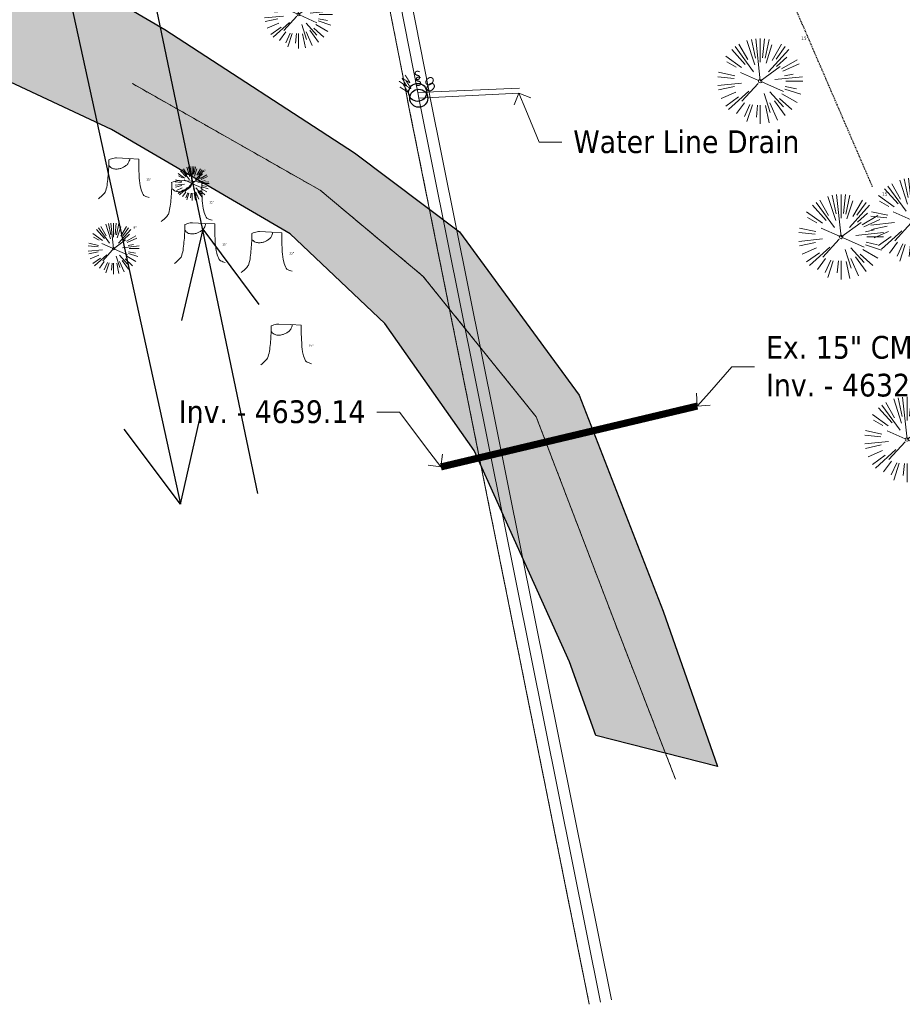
# Model space of a CAD drawing. Header units: feet. Extents: x 1134296 to 1140710, y 647902 to 651315.
# Tile 64 of 256: x 1134756 to 1134912, y 648010 to 648184. Entities that reach past the tile are written whole.
import ezdxf
from ezdxf import colors
from ezdxf.entities.mleader import LeaderData, LeaderLine
from ezdxf.enums import TextEntityAlignment as Align
from ezdxf.lldxf.tags import DXFTag
from ezdxf.math import Vec2, Vec3

# ---------------------------------------------------------------- set-up
doc = ezdxf.new("R2010")
doc.units = ezdxf.units.FT
doc.header["$MEASUREMENT"] = 0
for name, pattern in [('CENTER2', [1.125, 0.75, -0.125, 0.125, -0.125]), ('DIVIDE2', [0.625, 0.25, -0.125, 0, -0.125, 0, -0.125]), ('PHANTOM2', [1.25, 0.625, -0.125, 0.125, -0.125, 0.125, -0.125])]:
    doc.linetypes.add(name, pattern=pattern)
for name, color, linetype in [('C-PRKG-ASPH', 8, 'Continuous'), ('C-UTIL-WATER-MEP', 7, 'WATER (.5x)'), ('G-TEXT-ST02', 2, 'Continuous'), ('G-XREF', 7, 'Continuous'), ('V-FLOOD-PLAIN', 2, 'DIVIDE2'), ('V-PVMT-ASPH', 111, 'Continuous'), ('V-UTIL-WATR-STRC', 8, 'Continuous')]:
    doc.layers.add(name, color=color, linetype=linetype)
doc.layers.add('V-ANNO-TEXT', color=7, linetype='Continuous', lineweight=13, plot=False)
doc.layers.add('V-PVMT-CNTR', color=8, linetype='Continuous', lineweight=5, plot=False)
for name, color, linetype, lineweight in [('V-PVMT-HTCH-ASPH', 8, 'Continuous', 13), ('V-SITE-VEGE', 8, 'Continuous', 18), ('V-SITE-VEGE-TEXT', 8, 'Continuous', 18), ('V-UTIL-STRM-LINE', 8, 'STORM (.5x)', 15), ('V-UTIL-WATR-LINE', 8, 'WATER', 15)]:
    doc.layers.add(name, color=color, linetype=linetype, lineweight=lineweight)
doc.styles.add('SEI-Dim & Leader', font='tahoma.ttf')
doc.styles.get("Standard").update_dxf_attribs({"font": 'arial.ttf'})
tags = doc.linetypes.add('STORM (.5x)', pattern='A,0.75,-0.2,["SD",Standard,S=0.08,R=0,X=-0.1,Y=-0.04],-0.15', length=1.1).pattern_tags.tags
tags[6] = DXFTag(74, 10)
tags = doc.linetypes.add('WATER', pattern='A,1.5,-0.2,["W",Standard,S=0.08,R=0,X=-0.1,Y=-0.04],-0.05', length=1.75).pattern_tags.tags
tags[6] = DXFTag(74, 10)
tags = doc.linetypes.add('WATER (.5x)', pattern='A,0.75,-0.2,["W",Standard,S=0.08,R=0,X=-0.1,Y=-0.04],-0.05', length=1).pattern_tags.tags
tags[6] = DXFTag(74, 10)

# ---------------------------------------------------------------- blocks, each defined once
blk = doc.blocks.new('V-UTIL-WATR-Water Shutoff')
blk.add_circle((0, 0), 0.04)
at = {"style": 'SEI-Dim & Leader'}
blk.add_text('S', height=0.04, dxfattribs=at).set_placement((-0.0014, 0.0552), align=Align.CENTER)
for s, rotation, p in [('W', 45, (-0.0414, 0.0352)), ('O', 315, (0.0386, 0.0352))]:
    blk.add_text(s, height=0.04, rotation=rotation, dxfattribs=at).set_placement(p, align=Align.CENTER)
blk = doc.blocks.new('*U860', base_point=(1134826.363, 648170.821))
at = {"xscale": 39.73102651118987, "yscale": 39.73102651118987, "zscale": 39.73102651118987}
blk.add_blockref('V-UTIL-WATR-Water Shutoff', (1134826.363, 648170.821), dxfattribs=at)
blk = doc.blocks.new('*U861', base_point=(1134826.551, 648169.775))
at = {"xscale": 39.73102651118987, "yscale": 39.73102651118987, "zscale": 39.73102651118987}
blk.add_blockref('V-UTIL-WATR-Water Shutoff', (1134826.551, 648169.775), dxfattribs=at)
blk = doc.blocks.new('V-SITE-VEGE-Coniferious Tree 2')
at = {"color": 0, "linetype": 'ByBlock'}
for p, q in [((-0.063, 0.193), (-0.155, 0.476)), ((-0.057, 0.27), (-0.104, 0.489)), ((0, 0.003), (-0.052, 0.497)), ((0, 0.222), (0, 0.5)), ((0.029, 0.275), (0.052, 0.497)), ((0.057, 0.269), (0.104, 0.489)), ((-0.176, 0.195), (-0.335, 0.372)), ((-0.079, 0.109), (-0.294, 0.405)), ((-0.146, 0.253), (-0.25, 0.433)), ((0.069, 0.211), (0.138, 0.426)), ((0.098, 0.109), (0.335, 0.372)), ((0.139, 0.241), (0.25, 0.433)), ((0.187, 0.257), (0.294, 0.405)), ((-0.22, 0.16), (-0.405, 0.294)), ((0.192, 0.173), (0.312, 0.281)), ((0.249, 0.144), (0.433, 0.25)), ((-0.284, 0.164), (-0.393, 0.227)), ((-0.001, -0.001), (0.235, 0.171)), ((0.266, 0.118), (0.457, 0.203)), ((-0.306, 0.032), (-0.497, 0.052)), ((-0.296, 0.063), (-0.489, 0.104)), ((-0.02, 0.009), (-0.232, 0.103)), ((0.173, 0.018), (0.497, 0.052)), ((0.287, 0.061), (0.388, 0.083)), ((0.302, 0), (0.5, 0)), ((-0.218, -0.023), (-0.497, -0.052)), ((-0.302, -0.064), (-0.489, -0.104)), ((-0.023, -0.026), (-0.214, -0.237)), ((0.018, -0.008), (0.272, -0.121)), ((0.289, -0.094), (0.476, -0.155)), ((0.294, -0.062), (0.427, -0.091)), ((-0.288, -0.128), (-0.457, -0.203)), ((-0.255, -0.185), (-0.405, -0.294)), ((-0.132, -0.119), (-0.372, -0.335)), ((0.048, -0.147), (0.119, -0.367)), ((0.114, -0.127), (0.272, -0.302)), ((0.225, -0.203), (0.372, -0.335)), ((0.256, -0.148), (0.433, -0.25)), ((-0.184, -0.254), (-0.277, -0.381)), ((-0.121, -0.273), (-0.186, -0.417)), ((-0.091, -0.28), (-0.155, -0.476)), ((-0.03, -0.282), (-0.044, -0.422)), ((0, -0.282), (0, -0.5)), ((0.061, -0.287), (0.104, -0.489)), ((0.113, -0.254), (0.203, -0.457)), ((0.169, -0.232), (0.294, -0.405))]:
    blk.add_line(p, q, dxfattribs=at)
blk.add_circle((0, 0), 0.0208)
blk = doc.blocks.new('V-SITE-VEGE-Stump')
for points in [[(-0.1229, -0.0143, 0.052613), (-0.0986, 0.0077, 0.106195), (-0.0905, 0.0219, 0.044862), (-0.0837, 0.0527, 0.020074), (-0.0776, 0.1229, 0.011675), (-0.0773, 0.1364, 0.007866), (-0.0776, 0.1565)], [(-0.0776, 0.1565, -0.027668), (-0.0534, 0.1634, -0.067978), (-0.0432, 0.1643), (0.0086, 0.1616), (0.054, 0.1591)], [(0.0151, 0.1613, -0.082864), (0.0081, 0.142, -0.111324), (-0.0021, 0.1306, -0.039313), (-0.0159, 0.1223, -0.049197), (-0.028, 0.1177, -0.066002), (-0.0447, 0.1155, -0.070187), (-0.0604, 0.1177, -0.114859), (-0.0685, 0.1223, -0.075938), (-0.0773, 0.1332)], [(0.054, 0.1591, 0.004334), (0.0538, 0.1369, 0.008344), (0.054, 0.1254), (0.0561, 0.0762, 0.046252), (0.0624, 0.0317, 0.069625), (0.0733, 0.0038, 0.149725), (0.0794, -0.002, 0.058523), (0.0992, -0.0091)]]:
    blk.add_lwpolyline(points, format="xyb")
blk = doc.blocks.new('_Open90')
at = {"color": 0, "linetype": 'ByBlock', "lineweight": -2}
for p, q in [((0, 0), (-1, 0)), ((-0.5, 0.5), (0, 0)), ((0, 0), (-0.5, -0.5))]:
    blk.add_line(p, q, dxfattribs=at)
blk = doc.blocks.new('*U914', base_point=(1134826.363, 648170.821))
at = {"xscale": 39.73102651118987, "yscale": 39.73102651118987, "zscale": 39.73102651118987}
blk.add_blockref('V-UTIL-WATR-Water Shutoff', (1134826.363, 648170.821), dxfattribs=at)
blk = doc.blocks.new('*U915', base_point=(1134826.551, 648169.775))
at = {"xscale": 39.73102651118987, "yscale": 39.73102651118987, "zscale": 39.73102651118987}
blk.add_blockref('V-UTIL-WATR-Water Shutoff', (1134826.551, 648169.775), dxfattribs=at)
blk = doc.blocks.new('*U966', base_point=(1135283.03, 648555.63))
at = {"layer": 'V-SITE-VEGE', "linetype": 'ByBlock', "insert": (1135290.26, 648562.88), "char_height": 0.6, "attachment_point": 7, "style": 'SEI-Dim & Leader'}
blk.add_mtext('15"', dxfattribs=at)
blk = doc.blocks.new('*U967', base_point=(1135283.03, 648555.63))
blk.add_blockref('*U966', (1135283.03, 648555.63))
blk = doc.blocks.new('*U968', base_point=(1135283.03, 648555.63))
at = {"xscale": 14.99981880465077, "yscale": 14.99981880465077, "zscale": 14.99981880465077}
blk.add_blockref('V-SITE-VEGE-Coniferious Tree 2', (1135283.03, 648555.63), dxfattribs=at)
blk.add_blockref('*U967', (1135283.03, 648555.63))
blk = doc.blocks.new('C_PBASE-PACTOLA_02403811')
at = {"layer": 'C-UTIL-WATER-MEP', "flags": 128}
for points in [[(1134798.21, 648100.15), (1134772.37, 648223.95)], [(1134784.62, 648098.27), (1134757.62, 648221.86)], [(1134788.49, 648146.7), (1134784.75, 648130.63)], [(1134788.49, 648146.7), (1134798.35, 648133.46)], [(1134784.57, 648098.26), (1134788.22, 648114.35)], [(1134784.57, 648098.26), (1134774.64, 648111.44)]]:
    blk.add_lwpolyline(points, dxfattribs=at)
blk = doc.blocks.new('C_PHTCH-PACTOLA_02403811')
at = {"layer": 'C-PRKG-ASPH'}
h = blk.add_hatch(dxfattribs=at)
h.set_pattern_fill('ANSI31', color=256, scale=10, angle=70)
edge = h.paths.add_edge_path(flags=16)
edge.add_arc((1135093.57, 648760.36), 542, 143.5704, 153.2664, ccw=False)
edge.add_arc((1135093.57, 648760.36), 542, 133.8743, 143.5704, ccw=False)
edge.add_line((1134717.92, 649151.06), (1134791.74, 649222.04))
edge.add_arc((1134924.81, 649083.64), 192, 124.3358, 133.8743, ccw=False)
edge.add_line((1134816.52, 649242.18), (1134837.54, 649256.54))
edge.add_arc((1134886.61, 649184.7), 87, 64.8666, 124.3358, ccw=False)
edge.add_line((1134923.57, 649263.47), (1134945.86, 649253.01))
edge.add_arc((1134736.9, 648807.59), 492, 56.4591, 64.8666, ccw=False)
edge.add_line((1135008.74, 649217.67), (1135070.9, 649176.46))
edge.add_arc((1135036.64, 649124.78), 62, -10.868, 56.4591, ccw=False)
edge.add_line((1135097.53, 649113.09), (1135091.83, 649083.4))
edge.add_arc((1135001.48, 649100.74), 92, 337.8486, 349.132, ccw=False)
edge.add_line((1135086.69, 649066.05), (1135029.44, 648925.41))
edge.add_arc((1134573.75, 649110.92), 492, 335.736, 337.8486, ccw=False)
edge.add_line((1135022.29, 648908.74), (1134970.11, 648792.98))
edge.add_line((1134970.11, 648792.98), (1134955.07, 648759.62))
edge.add_arc((1134506.53, 648961.81), 492, 331.3466, 335.736, ccw=False)
edge.add_line((1134938.28, 648725.89), (1134902.77, 648660.9))
edge.add_arc((1134778.16, 648728.99), 142, 305.9573, 331.3466, ccw=False)
edge.add_line((1134861.54, 648614.05), (1134757.48, 648538.57))
edge.add_arc((1134835.58, 648430.91), 133, 125.9573, 166.4172)
edge.add_arc((1134672.28, 648470.36), 35, 244.1086, 346.4172, ccw=False)
edge.add_arc((1134691.46, 648509.91), 78.96, 214.9055, 244.1168, ccw=False)
edge.add_line((1134626.71, 648464.73), (1134623.06, 648469.96))
edge.add_arc((1134821.51, 648608.47), 242, 191.1168, 214.9138, ccw=False)
edge.add_line((1134584.05, 648561.81), (1134566.4, 648651.59))
edge.add_arc((1135049.17, 648746.46), 492, 187.9519, 191.1168, ccw=False)
edge.add_line((1134561.9, 648678.39), (1134552.83, 648743.38))
edge.add_arc((1134842.02, 648783.77), 292, 166.3961, 187.9519, ccw=False)
edge.add_line((1134558.21, 648852.45), (1134566.77, 648887.84))
edge.add_arc((1135093.57, 648760.36), 542, 158.0478, 166.3961, ccw=False)
edge.add_arc((1135093.57, 648760.36), 542, 153.2664, 158.0478, ccw=False)
edge = h.paths.add_edge_path()
edge.add_line((1134664.93, 648091.02), (1134641.75, 648097.24))
edge.add_arc((1135131.44, 647965.88), 507, 154.1155, 164.9841, ccw=False)
edge.add_arc((1135131.44, 647965.88), 507, 153.4315, 154.1155, ccw=False)
edge.add_arc((1134241.51, 648410.91), 488, 333.4315, 338.6384)
edge.add_line((1134695.99, 648233.15), (1134704.11, 648253.93))
edge.add_arc((1134529.03, 648322.41), 188, 338.6384, 377.1955)
edge.add_arc((1134651.31, 648360.25), 60, 17.1955, 74.9727)
edge.add_line((1134666.86, 648418.2), (1134661.5, 648419.81))
edge.add_arc((1134691.49, 648509.95), 95, 223.9419, 251.5981, ccw=False)
edge.add_arc((1134691.54, 648509.98), 95.06, 214.9166, 223.9393, ccw=False)
edge.add_line((1134613.59, 648455.57), (1134609.94, 648460.8))
edge.add_arc((1134821.51, 648608.47), 258, 191.1168, 214.9138, ccw=False)
edge.add_line((1134568.35, 648558.72), (1134550.7, 648648.51))
edge.add_arc((1135049.17, 648746.46), 508, 187.9519, 191.1168, ccw=False)
edge.add_line((1134546.06, 648676.18), (1134536.98, 648741.16))
edge.add_arc((1134842.02, 648783.77), 308, 166.3961, 187.9519, ccw=False)
edge.add_line((1134542.66, 648856.22), (1134551.22, 648891.6))
edge.add_arc((1135093.57, 648760.36), 558, 163.9213, 166.3961, ccw=False)
edge.add_arc((1134538.18, 648920.44), 20, 343.9213, 402.7699)
edge.add_line((1134552.86, 648934.02), (1134533.45, 648955.01))
edge.add_arc((1135093.57, 648760.36), 592.98, 146.01874, 160.8371, ccw=False)
edge.add_line((1134601.86, 649091.79), (1134616.58, 649064.03))
edge.add_arc((1134621, 649066.38), 5, 207.9516, 327.0741)
edge.add_arc((1135093.57, 648760.36), 558, 133.8743, 147.0741, ccw=False)
edge.add_line((1134706.83, 649162.6), (1134780.65, 649233.58))
edge.add_arc((1134924.81, 649083.64), 208, 124.3358, 133.8743, ccw=False)
edge.add_line((1134807.49, 649255.39), (1134828.52, 649269.75))
edge.add_arc((1134886.61, 649184.7), 103, 64.8666, 124.3358, ccw=False)
edge.add_line((1134930.36, 649277.95), (1134952.66, 649267.49))
edge.add_arc((1134736.9, 648807.59), 508, 56.4591, 64.8666, ccw=False)
edge.add_line((1135017.58, 649231), (1135079.74, 649189.8))
edge.add_arc((1135036.64, 649124.78), 78, -10.868, 56.4591, ccw=False)
edge.add_line((1135113.25, 649110.08), (1135107.54, 649080.38))
edge.add_arc((1135001.48, 649100.74), 108, 337.8486, 349.132, ccw=False)
edge.add_line((1135101.51, 649060.02), (1135044.25, 648919.38))
edge.add_arc((1134573.75, 649110.92), 508, 335.736, 337.8486, ccw=False)
edge.add_line((1135036.87, 648902.16), (1134969.66, 648753.05))
edge.add_arc((1134506.53, 648961.81), 508, 331.3466, 335.736, ccw=False)
edge.add_line((1134952.32, 648718.22), (1134916.81, 648653.23))
edge.add_arc((1134778.16, 648728.99), 158, 305.9573, 331.3466, ccw=False)
edge.add_line((1134870.94, 648601.1), (1134766.88, 648525.62))
edge.add_arc((1134835.58, 648430.91), 117, 125.9573, 162.2649)
edge.add_arc((1134752.71, 648457.41), 30, 162.2649, 196.8024)
edge.add_arc((1134835.58, 648430.91), 113, 170.9217, 197.5477)
edge.add_line((1134727.84, 648396.84), (1134731.16, 648386.32))
edge.add_arc((1134529.03, 648322.41), 212, 11.3401, 17.5477, ccw=False)
edge.add_arc((1134529.06, 648322.4), 211.97, -20.6491, 11.3422, ccw=False)
edge.add_arc((1134759.87, 648235.31), 34.72, 159.1872, 239.4136)
edge.add_line((1134742.2, 648205.42), (1134709.51, 648185.7))
edge.add_line((1134709.51, 648185.7), (1134699, 648181.01))
edge.add_arc((1135131.44, 647965.88), 483, 153.5512, 164.9841)
blk = doc.blocks.new('C_XBASE-PACTOLA_02403811')
at = {"layer": 'V-PVMT-HTCH-ASPH', "transparency": 33554483}
h = blk.add_hatch(dxfattribs=at)
h.set_pattern_fill('DOTS', color=256, scale=30)
h.paths.add_polyline_path([(1134742.08, 648205.35), (1134743, 648204.66), (1134781.82, 648181.92), (1134815.22, 648160.19), (1134833.75, 648146.24), (1134854.82, 648117.46), (1134869.62, 648079.36), (1134879.19, 648052.01), (1134857.77, 648057.45), (1134853.11, 648070.45), (1134836.3, 648107.68), (1134820.56, 648130.07), (1134803.91, 648145.91), (1134772.43, 648164.25), (1134732.88, 648182.77), (1134724.14, 648184.69), (1134709.51, 648185.7)])
at = {"layer": 'V-FLOOD-PLAIN', "flags": 128}
blk.add_lwpolyline([(1134906.52, 648154.14), (1134884.29, 648205.68), (1134869.47, 648266.48), (1134876.03, 648336.54), (1134931.99, 648403.82), (1134980.24, 648427.24), (1135018.36, 648409.39), (1135088.7, 648361.06), (1135089.09, 648360.76)], dxfattribs=at)
at = {"layer": 'V-PVMT-ASPH', "flags": 128}
blk.add_lwpolyline([(1134742.08, 648205.35), (1134743, 648204.66), (1134781.82, 648181.92), (1134815.22, 648160.19), (1134833.75, 648146.24), (1134854.82, 648117.46), (1134869.62, 648079.36), (1134879.19, 648052.01), (1134857.77, 648057.45), (1134853.11, 648070.45), (1134836.3, 648107.68), (1134820.56, 648130.07), (1134803.91, 648145.91), (1134772.43, 648164.25), (1134732.88, 648182.77), (1134724.14, 648184.69), (1134709.51, 648185.7)], close=True, dxfattribs=at)
at = {"layer": 'V-PVMT-CNTR', "lineweight": 5, "flags": 128}
blk.add_lwpolyline([(1134776.11, 648172.36), (1134809.2, 648153.56), (1134827.28, 648138.42), (1134847.24, 648113.65), (1134861.79, 648075.58), (1134871.78, 648049.79)], dxfattribs=at)
at = {"layer": 'V-PVMT-CNTR', "linetype": 'CENTER2', "lineweight": 5, "flags": 128}
blk.add_lwpolyline([(1134776.11, 648172.36), (1134809.2, 648153.56), (1134827.28, 648138.42), (1134847.24, 648113.65), (1134861.79, 648075.58), (1134871.78, 648049.79)], dxfattribs=at)
at = {"layer": 'V-UTIL-STRM-LINE', "const_width": 1.25, "flags": 128}
blk.add_lwpolyline([(1134875.63, 648115.53), (1134830.44, 648104.8)], dxfattribs=at)
at = {"layer": 'V-UTIL-STRM-LINE', "ltscale": 0.75, "const_width": 0.2, "flags": 128}
blk.add_lwpolyline([(1134875.63, 648115.53), (1134830.44, 648104.8)], dxfattribs=at)
at = {"layer": 'V-UTIL-WATR-LINE', "flags": 128}
for points in [[(1134858.56, 648010.49), (1134826.55, 648169.78), (1134826.36, 648170.82), (1134717.16, 648725.14), (1134629.62, 649043.23), (1134625.05, 649060.91), (1134616.07, 649112.68), (1134604.91, 649127.23)], [(1134860.52, 648010.88), (1134828.52, 648170.15), (1134828.33, 648171.19), (1134719.11, 648725.6), (1134719.1, 648725.64)], [(1134826.36, 648170.82), (1134844.31, 648171.57)], [(1134826.55, 648169.78), (1134844.2, 648170.7)]]:
    blk.add_lwpolyline(points, dxfattribs=at)
at = {"layer": 'V-UTIL-WATR-LINE', "ltscale": 0.75, "flags": 128}
blk.add_lwpolyline([(1134856.6, 648010.1), (1134824.59, 648169.4), (1134824.4, 648170.45), (1134715.22, 648724.68), (1134627.69, 649042.71), (1134623.1, 649060.49), (1134614.19, 649111.86), (1134603.32, 649126.01)], dxfattribs=at)
at = {"layer": 'V-UTIL-WATR-LINE', "linetype": 'PHANTOM2', "ltscale": 0.75, "flags": 128}
blk.add_lwpolyline([(1134856.6, 648010.1), (1134824.59, 648169.4), (1134824.4, 648170.45), (1134715.22, 648724.68), (1134627.69, 649042.71), (1134623.1, 649060.49), (1134614.19, 649111.86), (1134603.32, 649126.01)], dxfattribs=at)
at = {"layer": 'V-SITE-VEGE', "rotation": 8.537736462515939e-07}
for p, xscale, yscale, zscale in [((1134805.35, 648184.55), 11.99985504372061, 11.99985504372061, 11.99985504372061), ((1134786.6, 648154.76), 5.999927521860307, 5.999927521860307, 5.999927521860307)]:
    blk.add_blockref('V-SITE-VEGE-Coniferious Tree 2', p, dxfattribs=dict(at, xscale=xscale, yscale=yscale, zscale=zscale))
at = {"layer": 'V-SITE-VEGE'}
for p in [(1134886.71, 648172.8), (1134913.64, 648148.22), (1134900.96, 648145.34), (1134912.58, 648109.64)]:
    blk.add_blockref('*U968', p, dxfattribs=at)
for name, p, xscale, yscale, zscale in [('V-SITE-VEGE-Stump', (1134775.05, 648152.64), 40.31522404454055, 40.31522404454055, 40.31522404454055), ('V-SITE-VEGE-Stump', (1134786.14, 648148.65), 40.31522404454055, 40.31522404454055, 40.31522404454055), ('V-SITE-VEGE-Stump', (1134788.44, 648141.22), 40.31522404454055, 40.31522404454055, 40.31522404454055), ('V-SITE-VEGE-Coniferious Tree 2', (1134772.79, 648143.28), 8.999891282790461, 8.999891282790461, 8.999891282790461), ('V-SITE-VEGE-Stump', (1134800.24, 648139.66), 40.31522404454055, 40.31522404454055, 40.31522404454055), ('V-SITE-VEGE-Stump', (1134803.66, 648123.37), 40.31522404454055, 40.31522404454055, 40.31522404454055)]:
    blk.add_blockref(name, p, dxfattribs=dict(at, xscale=xscale, yscale=yscale, zscale=zscale))
at = {"layer": 'V-UTIL-WATR-STRC'}
for name, p in [('*U860', (1134826.36, 648170.82)), ('*U914', (1134826.36, 648170.82)), ('*U861', (1134826.55, 648169.78)), ('*U915', (1134826.55, 648169.78))]:
    blk.add_blockref(name, p, dxfattribs=at)
at = {"layer": 'V-UTIL-WATR-STRC', "xscale": 39.73102651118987, "yscale": 39.73102651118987, "zscale": 39.73102651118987}
for p in [(1134826.36, 648170.82), (1134826.55, 648169.78)]:
    blk.add_blockref('V-UTIL-WATR-Water Shutoff', p, dxfattribs=at)
at = {"layer": 'V-SITE-VEGE-TEXT', "char_height": 0.4, "attachment_point": 7, "style": 'SEI-Dim & Leader'}
for s, insert in [('6"', (1134788.59, 648156.76)), ('15"', (1134778.53, 648155.24)), ('15"', (1134789.62, 648151.25)), ('9"', (1134776.27, 648146.78)), ('15"', (1134791.92, 648143.82)), ('15"', (1134803.71, 648142.26)), ('15"', (1134807.14, 648125.97))]:
    blk.add_mtext(s, dxfattribs=dict(at, insert=insert))
at = {"layer": 'V-ANNO-TEXT'}
ml = blk.add_multileader_mtext('Standard', dxfattribs=at)
ml.set_content('Water Line Drain', color=256, style='SEI-Dim & Leader')
ml.set_leader_properties(color=256, linetype='ByLayer', lineweight=-1)
ml.set_arrow_properties(name='OPEN90')
ml.build(insert=Vec2(0, 0))
ml.multileader.update_dxf_attribs({"text_left_attachment_type": 2, "text_right_attachment_type": 2, "dogleg_length": 0.1, "arrow_head_size": 3.2, "scale": 40})
ctx = ml.context
ctx.base_point, ctx.scale, ctx.arrow_head_size, ctx.plane_origin = Vec3(1134851.77, 648162.07), 40, 3.2, Vec3(1134844.2, 648170.7)
ctx.left_attachment, ctx.right_attachment = 2, 2
notes = []
notes.append((ctx, [(0, (1, 1, 0), (1134847.77, 648162.07), (1, 0), 4, [(0, [(1134844.2, 648170.7)], 0, [])])]))
ctx.mtext.insert, ctx.mtext.flow_direction = Vec3(1134853.77, 648164.13), 5
ml = blk.add_multileader_mtext('Standard', dxfattribs=at)
ml.set_content('Ex. 15" CMP\\PInv. - 4632.84', color=256, style='SEI-Dim & Leader')
ml.set_leader_properties(color=256, linetype='ByLayer', lineweight=-1)
ml.set_arrow_properties(name='OPEN90')
ml.build(insert=Vec2(0, 0))
ml.multileader.update_dxf_attribs({"text_left_attachment_type": 2, "text_right_attachment_type": 2, "dogleg_length": 0.1, "arrow_head_size": 3.2, "scale": 40})
ctx = ml.context
ctx.base_point, ctx.scale, ctx.arrow_head_size, ctx.plane_origin = Vec3(1134885.73, 648122.43), 40, 3.2, Vec3(1134875.63, 648115.53)
ctx.left_attachment, ctx.right_attachment = 2, 2
notes.append((ctx, [(0, (1, 1, 0), (1134881.73, 648122.43), (1, 0), 4, [(0, [(1134875.63, 648115.53)], 0, [])])]))
ctx.mtext.insert, ctx.mtext.flow_direction = Vec3(1134887.73, 648127.89), 5
ml = blk.add_multileader_mtext('Standard', dxfattribs=at)
ml.set_content('Inv. - 4639.14', color=256, style='SEI-Dim & Leader')
ml.set_leader_properties(color=256, linetype='ByLayer', lineweight=-1)
ml.set_arrow_properties(name='OPEN90')
ml.build(insert=Vec2(0, 0))
ml.multileader.update_dxf_attribs({"text_left_attachment_type": 2, "text_right_attachment_type": 2, "dogleg_length": 0.1, "arrow_head_size": 3.2, "scale": 40})
ctx = ml.context
ctx.base_point, ctx.scale, ctx.arrow_head_size, ctx.plane_origin = Vec3(1134780.9, 648114.46, -4640.12), 40, 3.2, Vec3(1134830.44, 648104.8, -4640.12)
ctx.left_attachment, ctx.right_attachment, ctx.text_align_type = 2, 2, 2
notes.append((ctx, [(0, (1, 1, 0), (1134823.16, 648114.46, -4640.12), (-1, 0), 4, [(0, [(1134830.44, 648104.8, -4640.12)], 0, [])])]))
ctx.mtext.insert, ctx.mtext.alignment, ctx.mtext.flow_direction = Vec3(1134817.16, 648116.54, -4640.12), 3, 5
for ctx, leaders in notes:
    for number, flags, end, landing, length, lines in leaders:
        leader = LeaderData()
        leader.index, (leader.has_last_leader_line, leader.has_dogleg_vector, leader.attachment_direction) = number, flags
        leader.last_leader_point, leader.dogleg_vector, leader.dogleg_length = Vec3(end), Vec3(landing), length
        for number, points, colour, breaks in lines:
            line = LeaderLine()
            line.index, line.vertices, line.color, line.breaks = number, Vec3.list(points), colors.encode_raw_color(colour), breaks
            leader.lines.append(line)
        ctx.leaders.append(leader)

msp = doc.modelspace()

# ---------------------------------------------------------------- block references
at = {"layer": 'G-TEXT-ST02'}
msp.add_blockref('C_PHTCH-PACTOLA_02403811', (0, 0), dxfattribs=at)

# ---------------------------------------------------------------- next in the draw order: block references
at = {"layer": 'G-XREF'}
msp.add_blockref('C_XBASE-PACTOLA_02403811', (0, 0), dxfattribs=at)

# ---------------------------------------------------------------- next in the draw order: block references
msp.add_blockref('C_PBASE-PACTOLA_02403811', (0, 0), dxfattribs=at)

doc.saveas('drawing.dxf')
